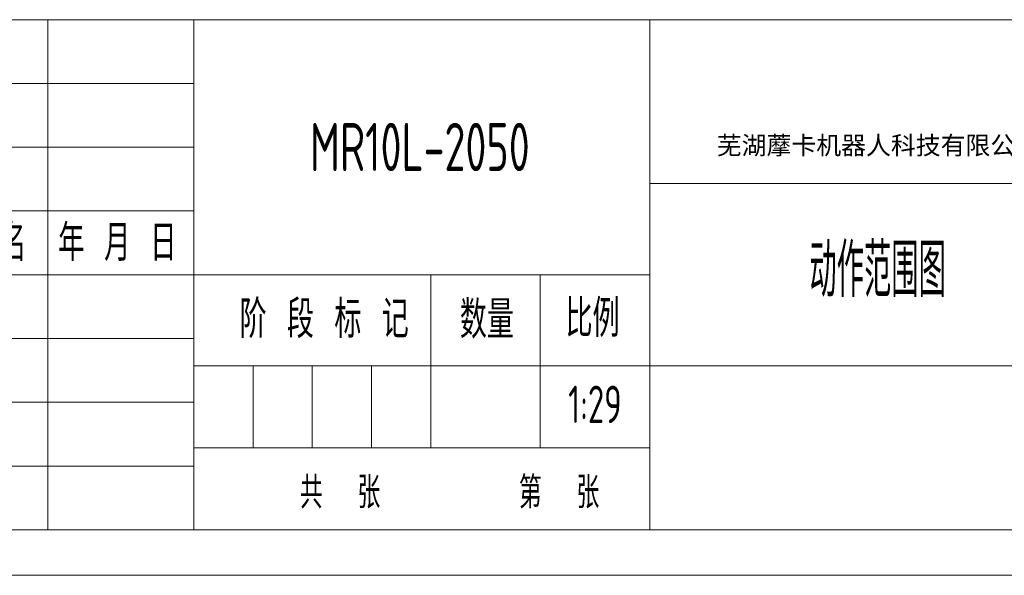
# Model space of a CAD drawing. Header units: millimetres. Extents: x 35469 to 44263, y -24881 to -16268.
# Tile 2 of 231: x 37991 to 41123, y -24881 to -23112. Entities that reach past the tile are written whole.
import ezdxf
from ezdxf.enums import TextEntityAlignment as Align

# ---------------------------------------------------------------- set-up
doc = ezdxf.new("R2010")
doc.units = ezdxf.units.MM
doc.header["$LTSCALE"] = 0.3175
for name, color, linetype, lineweight in [('1轮廓实线层', 7, 'Continuous', 18), ('2细线层', 4, 'Continuous', 13), ('6文字层', 3, 'Continuous', 13), ('图框层', 7, 'Continuous', 18)]:
    doc.layers.add(name, color=color, linetype=linetype, lineweight=lineweight)
doc.styles.add('PC_TEXTSTYLE', font='ISOCP.SHX', dxfattribs={"width": 0.707, "bigfont": 'GBCBIG.SHX'})
doc.styles.add('仿宋体', font='txt')
doc.styles.add('标准汉字', font='gbenor.shx', dxfattribs={"bigfont": 'gbcbig.shx'})

# ---------------------------------------------------------------- blocks, each defined once
blk = doc.blocks.new('ZwmFrameMain_A4^_^无分区图框^_^portrait')
at = {"layer": '1轮廓实线层'}
blk.add_line((0, 0), (180, 0), dxfattribs=at)
at = {"layer": '2细线层'}
blk.add_line((-25, -5), (185, -5), dxfattribs=at)
blk = doc.blocks.new('ZwmFrameMain_纵向标题栏')
at = {"layer": '1轮廓实线层'}
blk.add_line((-180, 56), (0, 56), dxfattribs=at)
at = {"layer": '2细线层', "color": 6, "linetype": 'Continuous'}
for p, q in [((-116, 0), (-116, 56)), ((-100, 0), (-100, 56)), ((-50, 0), (-50, 56)), ((-180, 49), (-100, 49)), ((-180, 42), (-100, 42)), ((-50, 38), (0, 38)), ((-180, 35), (-100, 35)), ((-180, 28), (-50, 28)), ((-74, 9), (-74, 28)), ((-62, 9), (-62, 28)), ((-180, 21), (-100, 21)), ((-100, 18), (0, 18)), ((-93.5, 9), (-93.5, 18)), ((-87, 9), (-87, 18)), ((-80.5, 9), (-80.5, 18)), ((-180, 14), (-100, 14)), ((-100, 9), (-50, 9)), ((-180, 7), (-100, 7))]:
    blk.add_line(p, q, dxfattribs=at)
at = {"layer": '6文字层', "color": 4, "linetype": 'Continuous', "insert": (-24.91, 42.09), "char_height": 2, "width": 55.1899, "attachment_point": 5, "style": '仿宋体'}
blk.add_mtext('芜湖藦卡机器人科技有限公司', dxfattribs=at)
at = {"layer": '6文字层', "color": 6, "style": '标准汉字'}
for s, insert, char_height, width, attachment_point in [('签 名', (-122.34, 31.5), 4, 14.8571, 5), ('年 月 日', (-108.39, 31.5), 4, 23.9643, 5), ('阶 段 标 记', (-94.98, 21.04), 4.118, 30.425, 7), ('数量', (-70.82, 21), 4.118, 10.0187, 7), ('比例', (-59.23, 21.15), 4.118, 9.4062, 7), ('共  张        第  张', (-88.37, 2.32), 3.5, 60.8437, 7)]:
    blk.add_mtext(s, dxfattribs=dict(at, insert=insert, char_height=char_height, width=width, attachment_point=attachment_point))
at = {"layer": '6文字层', "color": 4, "style": 'PC_TEXTSTYLE', "flags": 8}
for tag, height, width, p, p2 in [('产品名称或材料标记', 5.29, 0.911854, (-90.89, 39.38), (-59.53, 39.38)), ('图样名称', 5.88, 2.846512, (-48.82, 25.54), (-1.18, 25.54)), ('图样代号', 5.88, 2.86875, (-48.82, 6.64), (-1.18, 6.64))]:
    blk.add_attdef(tag, text='', height=height, dxfattribs=dict(at, width=width)).set_placement(p, p2, align=Align.FIT)
at = {"layer": '6文字层', "color": 6, "style": 'PC_TEXTSTYLE', "width": 9.241641, "flags": 8}
blk.add_attdef('设计', text='', height=2.5, rotation=359.5768, dxfattribs=at).set_placement((-166.76, 23.52), (-157.52, 23.45), align=Align.FIT)
at = {"layer": '6文字层', "color": 6, "style": 'PC_TEXTSTYLE', "flags": 8}
for tag, height, width, p, p2 in [('审核', 2.5, 2.542374, (-166.6, 16.66), (-157.7, 16.66)), ('重量', 4.12, 1.685865, (-72.82, 11.88), (-63.18, 11.88)), ('比例', 4.12, 1.699352, (-60.82, 11.71), (-51.18, 11.71))]:
    blk.add_attdef(tag, text='', height=height, dxfattribs=dict(at, width=width)).set_placement(p, p2, align=Align.FIT)

msp = doc.modelspace()

# ---------------------------------------------------------------- block references
at = {"layer": '图框层', "xscale": 29, "yscale": 29, "zscale": 29}
msp.add_blockref('ZwmFrameMain_A4^_^无分区图框^_^portrait', (36225.038, -24735.793), dxfattribs=at)
at = {"layer": '图框层'}
ref = msp.add_blockref('ZwmFrameMain_纵向标题栏', (41445.038, -24735.793), dxfattribs=dict(at, xscale=29, yscale=29, zscale=29))
ref.add_attrib('比例', '1:29', dxfattribs={"layer": '6文字层', "color": 6, "height": 119.4118, "style": 'PC_TEXTSTYLE', "width": 0.707}).set_placement((39821.038, -24396.279), align=Align.CENTER)
ref.add_attrib('图样名称', '动作范围图', dxfattribs={"layer": '6文字层', "color": 4, "height": 170.5882, "style": 'PC_TEXTSTYLE', "width": 0.707}).set_placement((40720.038, -23995.042), align=Align.CENTER)
ref.add_attrib('产品名称或材料标记', 'MR10L-2050', dxfattribs={"layer": '6文字层', "color": 4, "height": 153.5294, "style": 'PC_TEXTSTYLE', "width": 0.707}).set_placement((39264.047, -23593.84), align=Align.CENTER)

doc.saveas('drawing.dxf')
